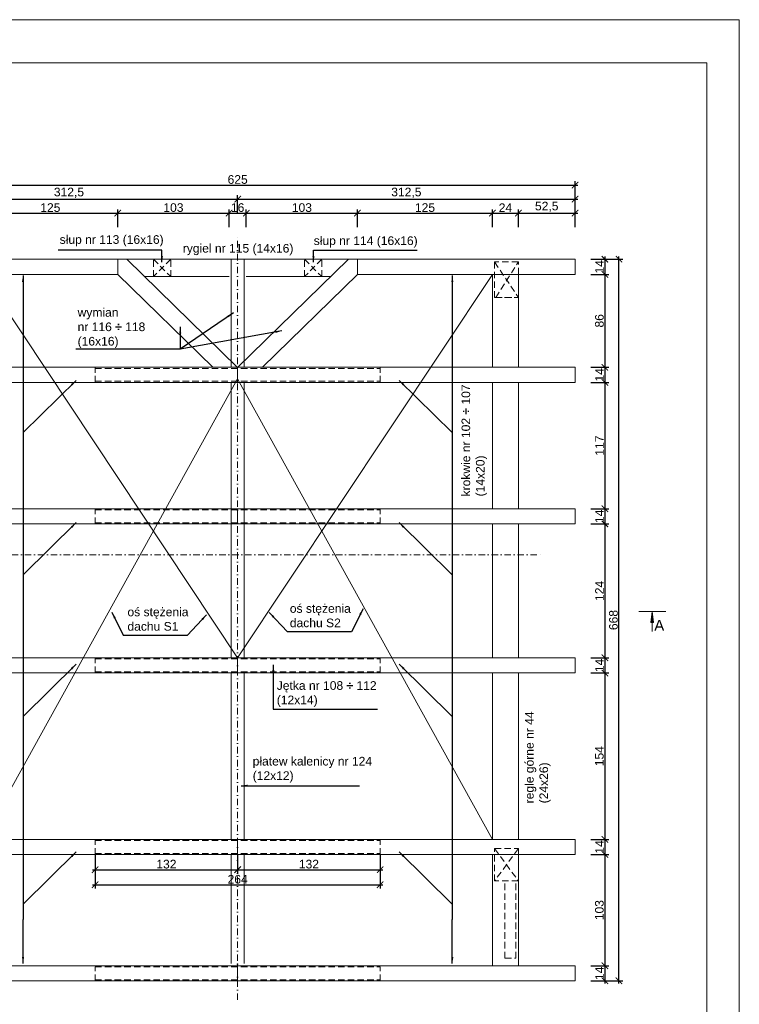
# Model space of a CAD drawing. Header units: millimetres. Extents: x -80660 to 263001, y 590205 to 619905.
# Tile 26 of 64: x 6191 to 12856, y 610790 to 619905. Entities that reach past the tile are written whole.
import ezdxf

# ---------------------------------------------------------------- set-up
doc = ezdxf.new("R2010")
doc.units = ezdxf.units.MM
doc.linetypes.add('DASHDOTX2', pattern=[2, 1, -0.5, 0, -0.5])
doc.linetypes.add('DASHEDX2', pattern=[1.5, 1, -0.5])
for name, color, linetype, lineweight in [('l.c.9', 3, 'Continuous', 9), ('l.k.k. 5', 4, 'DASHEDX2', 5), ('l.kr.kp.9', 5, 'DASHDOTX2', 9)]:
    doc.layers.add(name, color=color, linetype=linetype, lineweight=lineweight)
doc.styles.add('styl1', font='arial.ttf')
doc.dimstyles.new('stefan', dxfattribs={"dimtxt": 80, "dimasz": 60, "dimexe": 35, "dimexo": 0, "dimgap": 10, "dimtad": 1, "dimdec": 1, "dimlfac": 0.1, "dimtxsty": 'styl1', "dimblk": 'ARCHTICK', "dimcen": 2.5, "dimdle": 25, "dimadec": 0, "dimazin": 0, "dimtfac": 1, "dimtdec": 1, "dimtmove": 0, "dimatfit": 3, "dimfxl": 1, "dimarcsym": 0})

# ---------------------------------------------------------------- blocks, each defined once
blk = doc.blocks.new('_ArchTick')
at = {"color": 0, "const_width": 0.15}
blk.add_lwpolyline([(-0.5, -0.5), (0.5, 0.5)], dxfattribs=at)
blk = doc.blocks.new('*D465')
at = {"layer": 'Defpoints', "color": 0}
for p in [(7099.7, 618113.9), (5849.8, 617983.9), (7099.7, 617983.9)]:
    blk.add_point(p, dxfattribs=at)
at = {"layer": 'l.c.9', "color": 0, "lineweight": -2}
for p, q in [((5849.8, 617983.9), (5849.8, 618148.9)), ((7099.7, 617983.9), (7099.7, 618148.9)), ((5824.8, 618113.9), (7124.7, 618113.9))]:
    blk.add_line(p, q, dxfattribs=at)
at = {"layer": 'l.c.9', "color": 0, "lineweight": -2, "xscale": 60, "yscale": 60, "zscale": 60, "rotation": 180}
blk.add_blockref('_ArchTick', (5849.8, 618113.9), dxfattribs=at)
at = {"layer": 'l.c.9', "color": 0, "lineweight": -2, "xscale": 60, "yscale": 60, "zscale": 60}
blk.add_blockref('_ArchTick', (7099.7, 618113.9), dxfattribs=at)
at = {"layer": 'l.c.9', "color": 0, "insert": (6474.8, 618164.8), "char_height": 80, "attachment_point": 5, "style": 'styl1'}
blk.add_mtext('125', dxfattribs=at)
blk = doc.blocks.new('*D460')
at = {"layer": 'Defpoints', "color": 0}
for p in [(8209.8, 618243.9), (5084.8, 618113.9), (8209.8, 618113.9)]:
    blk.add_point(p, dxfattribs=at)
at = {"layer": 'l.c.9', "color": 0, "lineweight": -2}
for p, q in [((5059.8, 618243.9), (8234.8, 618243.9)), ((5084.8, 618113.9), (5084.8, 618278.9)), ((8209.8, 618113.9), (8209.8, 618278.9))]:
    blk.add_line(p, q, dxfattribs=at)
at = {"layer": 'l.c.9', "color": 0, "lineweight": -2, "xscale": 60, "yscale": 60, "zscale": 60, "rotation": 180}
blk.add_blockref('_ArchTick', (5084.8, 618243.9), dxfattribs=at)
at = {"layer": 'l.c.9', "color": 0, "lineweight": -2, "xscale": 60, "yscale": 60, "zscale": 60}
blk.add_blockref('_ArchTick', (8209.8, 618243.9), dxfattribs=at)
at = {"layer": 'l.c.9', "color": 0, "insert": (6647.3, 618302), "char_height": 80, "attachment_point": 5, "style": 'styl1'}
blk.add_mtext('312,5', dxfattribs=at)
blk = doc.blocks.new('*D456')
at = {"layer": 'Defpoints', "color": 0}
for p in [(11334.8, 618373.9), (5084.8, 618243.9), (11334.8, 618243.9)]:
    blk.add_point(p, dxfattribs=at)
at = {"layer": 'l.c.9', "color": 0, "lineweight": -2}
for p, q in [((5059.8, 618373.9), (11359.8, 618373.9)), ((5084.8, 618243.9), (5084.8, 618408.9)), ((11334.8, 618243.9), (11334.8, 618408.9))]:
    blk.add_line(p, q, dxfattribs=at)
at = {"layer": 'l.c.9', "color": 0, "lineweight": -2, "xscale": 60, "yscale": 60, "zscale": 60, "rotation": 180}
blk.add_blockref('_ArchTick', (5084.8, 618373.9), dxfattribs=at)
at = {"layer": 'l.c.9', "color": 0, "lineweight": -2, "xscale": 60, "yscale": 60, "zscale": 60}
blk.add_blockref('_ArchTick', (11334.8, 618373.9), dxfattribs=at)
at = {"layer": 'l.c.9', "color": 0, "insert": (8209.8, 618424.8), "char_height": 80, "attachment_point": 5, "style": 'styl1'}
blk.add_mtext('625', dxfattribs=at)
blk = doc.blocks.new('*D468')
at = {"layer": 'Defpoints', "color": 0}
for p in [(10569.8, 618113.9), (9319.8, 617983.9), (10569.8, 617983.9)]:
    blk.add_point(p, dxfattribs=at)
at = {"layer": 'l.c.9', "color": 0, "lineweight": -2}
for p, q in [((9319.8, 617983.9), (9319.8, 618148.9)), ((10569.8, 617983.9), (10569.8, 618148.9)), ((9294.8, 618113.9), (10594.8, 618113.9))]:
    blk.add_line(p, q, dxfattribs=at)
at = {"layer": 'l.c.9', "color": 0, "lineweight": -2, "xscale": 60, "yscale": 60, "zscale": 60, "rotation": 180}
blk.add_blockref('_ArchTick', (9319.8, 618113.9), dxfattribs=at)
at = {"layer": 'l.c.9', "color": 0, "lineweight": -2, "xscale": 60, "yscale": 60, "zscale": 60}
blk.add_blockref('_ArchTick', (10569.8, 618113.9), dxfattribs=at)
at = {"layer": 'l.c.9', "color": 0, "insert": (9944.8, 618164.8), "char_height": 80, "attachment_point": 5, "style": 'styl1'}
blk.add_mtext('125', dxfattribs=at)
blk = doc.blocks.new('*D457')
at = {"layer": 'Defpoints', "color": 0}
for p in [(11334.8, 618243.9), (8209.8, 618113.9), (11334.8, 618113.9)]:
    blk.add_point(p, dxfattribs=at)
at = {"layer": 'l.c.9', "color": 0, "lineweight": -2}
for p, q in [((8184.8, 618243.9), (11359.8, 618243.9)), ((8209.8, 618113.9), (8209.8, 618278.9)), ((11334.8, 618113.9), (11334.8, 618278.9))]:
    blk.add_line(p, q, dxfattribs=at)
at = {"layer": 'l.c.9', "color": 0, "lineweight": -2, "xscale": 60, "yscale": 60, "zscale": 60, "rotation": 180}
blk.add_blockref('_ArchTick', (8209.8, 618243.9), dxfattribs=at)
at = {"layer": 'l.c.9', "color": 0, "lineweight": -2, "xscale": 60, "yscale": 60, "zscale": 60}
blk.add_blockref('_ArchTick', (11334.8, 618243.9), dxfattribs=at)
at = {"layer": 'l.c.9', "color": 0, "insert": (9772.3, 618302), "char_height": 80, "attachment_point": 5, "style": 'styl1'}
blk.add_mtext('312,5', dxfattribs=at)
blk = doc.blocks.new('*D499')
at = {"layer": 'Defpoints', "color": 0}
for p in [(6889.8, 612036.3), (9529.8, 612036.3), (9529.8, 611896.5)]:
    blk.add_point(p, dxfattribs=at)
at = {"layer": 'l.c.9', "color": 0, "lineweight": -2}
for p, q in [((6889.8, 612036.3), (6889.8, 611861.5)), ((9529.8, 612036.3), (9529.8, 611861.5)), ((6864.8, 611896.5), (9554.8, 611896.5))]:
    blk.add_line(p, q, dxfattribs=at)
at = {"layer": 'l.c.9', "color": 0, "lineweight": -2, "xscale": 60, "yscale": 60, "zscale": 60, "rotation": 180}
blk.add_blockref('_ArchTick', (6889.8, 611896.5), dxfattribs=at)
at = {"layer": 'l.c.9', "color": 0, "lineweight": -2, "xscale": 60, "yscale": 60, "zscale": 60}
blk.add_blockref('_ArchTick', (9529.8, 611896.5), dxfattribs=at)
at = {"layer": 'l.c.9', "color": 0, "insert": (8209.8, 611947.3), "char_height": 80, "attachment_point": 5, "style": 'styl1'}
blk.add_mtext('264', dxfattribs=at)
blk = doc.blocks.new('*D498')
at = {"layer": 'Defpoints', "color": 0}
for p in [(8209.8, 612177), (9529.8, 612177), (9529.8, 612036.3)]:
    blk.add_point(p, dxfattribs=at)
at = {"layer": 'l.c.9', "color": 0, "lineweight": -2}
for p, q in [((8209.8, 612177), (8209.8, 612001.3)), ((9529.8, 612177), (9529.8, 612001.3)), ((8184.8, 612036.3), (9554.8, 612036.3))]:
    blk.add_line(p, q, dxfattribs=at)
at = {"layer": 'l.c.9', "color": 0, "lineweight": -2, "xscale": 60, "yscale": 60, "zscale": 60, "rotation": 180}
blk.add_blockref('_ArchTick', (8209.8, 612036.3), dxfattribs=at)
at = {"layer": 'l.c.9', "color": 0, "lineweight": -2, "xscale": 60, "yscale": 60, "zscale": 60}
blk.add_blockref('_ArchTick', (9529.8, 612036.3), dxfattribs=at)
at = {"layer": 'l.c.9', "color": 0, "insert": (8869.8, 612087.2), "char_height": 80, "attachment_point": 5, "style": 'styl1'}
blk.add_mtext('132', dxfattribs=at)
blk = doc.blocks.new('*D497')
at = {"layer": 'Defpoints', "color": 0}
for p in [(6889.8, 612177), (8209.8, 612177), (8209.8, 612036.3)]:
    blk.add_point(p, dxfattribs=at)
at = {"layer": 'l.c.9', "color": 0, "lineweight": -2}
for p, q in [((6889.8, 612177), (6889.8, 612001.3)), ((8209.8, 612177), (8209.8, 612001.3)), ((6864.8, 612036.3), (8234.8, 612036.3))]:
    blk.add_line(p, q, dxfattribs=at)
at = {"layer": 'l.c.9', "color": 0, "lineweight": -2, "xscale": 60, "yscale": 60, "zscale": 60, "rotation": 180}
blk.add_blockref('_ArchTick', (6889.8, 612036.3), dxfattribs=at)
at = {"layer": 'l.c.9', "color": 0, "lineweight": -2, "xscale": 60, "yscale": 60, "zscale": 60}
blk.add_blockref('_ArchTick', (8209.8, 612036.3), dxfattribs=at)
at = {"layer": 'l.c.9', "color": 0, "insert": (7549.8, 612087.2), "char_height": 80, "attachment_point": 5, "style": 'styl1'}
blk.add_mtext('132', dxfattribs=at)
blk = doc.blocks.new('*D467')
at = {"layer": 'Defpoints', "color": 0}
for p in [(9319.8, 618113.9), (8289.8, 617983.9), (9319.8, 617983.9)]:
    blk.add_point(p, dxfattribs=at)
at = {"layer": 'l.c.9', "color": 0, "lineweight": -2}
for p, q in [((8289.8, 617983.9), (8289.8, 618148.9)), ((9319.8, 617983.9), (9319.8, 618148.9)), ((8264.8, 618113.9), (9344.8, 618113.9))]:
    blk.add_line(p, q, dxfattribs=at)
at = {"layer": 'l.c.9', "color": 0, "lineweight": -2, "xscale": 60, "yscale": 60, "zscale": 60, "rotation": 180}
blk.add_blockref('_ArchTick', (8289.8, 618113.9), dxfattribs=at)
at = {"layer": 'l.c.9', "color": 0, "lineweight": -2, "xscale": 60, "yscale": 60, "zscale": 60}
blk.add_blockref('_ArchTick', (9319.8, 618113.9), dxfattribs=at)
at = {"layer": 'l.c.9', "color": 0, "insert": (8804.8, 618164.8), "char_height": 80, "attachment_point": 5, "style": 'styl1'}
blk.add_mtext('103', dxfattribs=at)
blk = doc.blocks.new('*D466')
at = {"layer": 'Defpoints', "color": 0}
for p in [(8289.8, 618113.9), (8129.8, 617983.9), (8289.8, 617983.9)]:
    blk.add_point(p, dxfattribs=at)
at = {"layer": 'l.c.9', "color": 0, "lineweight": -2}
for p, q in [((8129.8, 617983.9), (8129.8, 618148.9)), ((8289.8, 617983.9), (8289.8, 618148.9)), ((8104.8, 618113.9), (8314.8, 618113.9))]:
    blk.add_line(p, q, dxfattribs=at)
at = {"layer": 'l.c.9', "color": 0, "lineweight": -2, "xscale": 60, "yscale": 60, "zscale": 60, "rotation": 180}
blk.add_blockref('_ArchTick', (8129.8, 618113.9), dxfattribs=at)
at = {"layer": 'l.c.9', "color": 0, "lineweight": -2, "xscale": 60, "yscale": 60, "zscale": 60}
blk.add_blockref('_ArchTick', (8289.8, 618113.9), dxfattribs=at)
at = {"layer": 'l.c.9', "color": 0, "insert": (8209.8, 618164.8), "char_height": 80, "attachment_point": 5, "style": 'styl1'}
blk.add_mtext('16', dxfattribs=at)
blk = doc.blocks.new('*D458')
at = {"layer": 'Defpoints', "color": 0}
for p in [(8129.8, 618113.9), (7099.7, 617983.9), (8129.8, 617983.9)]:
    blk.add_point(p, dxfattribs=at)
at = {"layer": 'l.c.9', "color": 0, "lineweight": -2}
for p, q in [((7099.7, 617983.9), (7099.7, 618148.9)), ((8129.8, 617983.9), (8129.8, 618148.9)), ((7074.7, 618113.9), (8154.8, 618113.9))]:
    blk.add_line(p, q, dxfattribs=at)
at = {"layer": 'l.c.9', "color": 0, "lineweight": -2, "xscale": 60, "yscale": 60, "zscale": 60, "rotation": 180}
blk.add_blockref('_ArchTick', (7099.7, 618113.9), dxfattribs=at)
at = {"layer": 'l.c.9', "color": 0, "lineweight": -2, "xscale": 60, "yscale": 60, "zscale": 60}
blk.add_blockref('_ArchTick', (8129.8, 618113.9), dxfattribs=at)
at = {"layer": 'l.c.9', "color": 0, "insert": (7614.8, 618164.8), "char_height": 80, "attachment_point": 5, "style": 'styl1'}
blk.add_mtext('103', dxfattribs=at)
blk = doc.blocks.new('*D496')
at = {"layer": 'Defpoints', "color": 0}
for p in [(11481.2, 617687), (11481.2, 617547), (11611.2, 617547)]:
    blk.add_point(p, dxfattribs=at)
at = {"layer": 'l.c.9', "color": 0, "lineweight": -2}
for p, q in [((11611.2, 617712), (11611.2, 617522)), ((11481.2, 617687), (11646.2, 617687)), ((11481.2, 617547), (11646.2, 617547))]:
    blk.add_line(p, q, dxfattribs=at)
at = {"layer": 'l.c.9', "color": 0, "lineweight": -2, "xscale": 60, "yscale": 60, "zscale": 60}
for p, rotation in [((11611.2, 617687), 90), ((11611.2, 617547), 270)]:
    blk.add_blockref('_ArchTick', p, dxfattribs=dict(at, rotation=rotation))
at = {"layer": 'l.c.9', "color": 0, "insert": (11561.1, 617617), "char_height": 80, "attachment_point": 5, "rotation": 90, "style": 'styl1'}
blk.add_mtext('14', dxfattribs=at)
blk = doc.blocks.new('*D495')
at = {"layer": 'Defpoints', "color": 0}
for p in [(11481.2, 617547), (11481.2, 616687), (11611.2, 616687)]:
    blk.add_point(p, dxfattribs=at)
at = {"layer": 'l.c.9', "color": 0, "lineweight": -2}
for p, q in [((11481.2, 617547), (11646.2, 617547)), ((11611.2, 617572), (11611.2, 616662)), ((11481.2, 616687), (11646.2, 616687))]:
    blk.add_line(p, q, dxfattribs=at)
at = {"layer": 'l.c.9', "color": 0, "lineweight": -2, "xscale": 60, "yscale": 60, "zscale": 60}
for p, rotation in [((11611.2, 617547), 90), ((11611.2, 616687), 270)]:
    blk.add_blockref('_ArchTick', p, dxfattribs=dict(at, rotation=rotation))
at = {"layer": 'l.c.9', "color": 0, "insert": (11560.4, 617117), "char_height": 80, "attachment_point": 5, "rotation": 90, "style": 'styl1'}
blk.add_mtext('86', dxfattribs=at)
blk = doc.blocks.new('*D494')
at = {"layer": 'Defpoints', "color": 0}
for p in [(11481.2, 616687), (11481.2, 616547), (11611.2, 616547)]:
    blk.add_point(p, dxfattribs=at)
at = {"layer": 'l.c.9', "color": 0, "lineweight": -2}
for p, q in [((11481.2, 616687), (11646.2, 616687)), ((11611.2, 616712), (11611.2, 616522)), ((11481.2, 616547), (11646.2, 616547))]:
    blk.add_line(p, q, dxfattribs=at)
at = {"layer": 'l.c.9', "color": 0, "lineweight": -2, "xscale": 60, "yscale": 60, "zscale": 60}
for p, rotation in [((11611.2, 616687), 90), ((11611.2, 616547), 270)]:
    blk.add_blockref('_ArchTick', p, dxfattribs=dict(at, rotation=rotation))
at = {"layer": 'l.c.9', "color": 0, "insert": (11561.1, 616617), "char_height": 80, "attachment_point": 5, "rotation": 90, "style": 'styl1'}
blk.add_mtext('14', dxfattribs=at)
blk = doc.blocks.new('*D493')
at = {"layer": 'Defpoints', "color": 0}
for p in [(11481.2, 616547), (11481.2, 615377), (11611.2, 615377)]:
    blk.add_point(p, dxfattribs=at)
at = {"layer": 'l.c.9', "color": 0, "lineweight": -2}
for p, q in [((11481.2, 616547), (11646.2, 616547)), ((11611.2, 616572), (11611.2, 615352)), ((11481.2, 615377), (11646.2, 615377))]:
    blk.add_line(p, q, dxfattribs=at)
at = {"layer": 'l.c.9', "color": 0, "lineweight": -2, "xscale": 60, "yscale": 60, "zscale": 60}
for p, rotation in [((11611.2, 616547), 90), ((11611.2, 615377), 270)]:
    blk.add_blockref('_ArchTick', p, dxfattribs=dict(at, rotation=rotation))
at = {"layer": 'l.c.9', "color": 0, "insert": (11561.1, 615962), "char_height": 80, "attachment_point": 5, "rotation": 90, "style": 'styl1'}
blk.add_mtext('117', dxfattribs=at)
blk = doc.blocks.new('*D492')
at = {"layer": 'Defpoints', "color": 0}
for p in [(11481.2, 615377), (11481.2, 615237), (11611.2, 615237)]:
    blk.add_point(p, dxfattribs=at)
at = {"layer": 'l.c.9', "color": 0, "lineweight": -2}
for p, q in [((11481.2, 615377), (11646.2, 615377)), ((11611.2, 615402), (11611.2, 615212)), ((11481.2, 615237), (11646.2, 615237))]:
    blk.add_line(p, q, dxfattribs=at)
at = {"layer": 'l.c.9', "color": 0, "lineweight": -2, "xscale": 60, "yscale": 60, "zscale": 60}
for p, rotation in [((11611.2, 615377), 90), ((11611.2, 615237), 270)]:
    blk.add_blockref('_ArchTick', p, dxfattribs=dict(at, rotation=rotation))
at = {"layer": 'l.c.9', "color": 0, "insert": (11561.1, 615307), "char_height": 80, "attachment_point": 5, "rotation": 90, "style": 'styl1'}
blk.add_mtext('14', dxfattribs=at)
blk = doc.blocks.new('*D491')
at = {"layer": 'Defpoints', "color": 0}
for p in [(11481.2, 615237), (11481.2, 613997), (11611.2, 613997)]:
    blk.add_point(p, dxfattribs=at)
at = {"layer": 'l.c.9', "color": 0, "lineweight": -2}
for p, q in [((11481.2, 615237), (11646.2, 615237)), ((11611.2, 615262), (11611.2, 613972)), ((11481.2, 613997), (11646.2, 613997))]:
    blk.add_line(p, q, dxfattribs=at)
at = {"layer": 'l.c.9', "color": 0, "lineweight": -2, "xscale": 60, "yscale": 60, "zscale": 60}
for p, rotation in [((11611.2, 615237), 90), ((11611.2, 613997), 270)]:
    blk.add_blockref('_ArchTick', p, dxfattribs=dict(at, rotation=rotation))
at = {"layer": 'l.c.9', "color": 0, "insert": (11561.1, 614617), "char_height": 80, "attachment_point": 5, "rotation": 90, "style": 'styl1'}
blk.add_mtext('124', dxfattribs=at)
blk = doc.blocks.new('*D490')
at = {"layer": 'Defpoints', "color": 0}
for p in [(11481.2, 613997), (11481.2, 613857), (11611.2, 613857)]:
    blk.add_point(p, dxfattribs=at)
at = {"layer": 'l.c.9', "color": 0, "lineweight": -2}
for p, q in [((11481.2, 613997), (11646.2, 613997)), ((11611.2, 614022), (11611.2, 613832)), ((11481.2, 613857), (11646.2, 613857))]:
    blk.add_line(p, q, dxfattribs=at)
at = {"layer": 'l.c.9', "color": 0, "lineweight": -2, "xscale": 60, "yscale": 60, "zscale": 60}
for p, rotation in [((11611.2, 613997), 90), ((11611.2, 613857), 270)]:
    blk.add_blockref('_ArchTick', p, dxfattribs=dict(at, rotation=rotation))
at = {"layer": 'l.c.9', "color": 0, "insert": (11561.1, 613927), "char_height": 80, "attachment_point": 5, "rotation": 90, "style": 'styl1'}
blk.add_mtext('14', dxfattribs=at)
blk = doc.blocks.new('*D489')
at = {"layer": 'Defpoints', "color": 0}
for p in [(11481.2, 613857), (11481.2, 612317), (11611.2, 612317)]:
    blk.add_point(p, dxfattribs=at)
at = {"layer": 'l.c.9', "color": 0, "lineweight": -2}
for p, q in [((11611.2, 613882), (11611.2, 612292)), ((11481.2, 613857), (11646.2, 613857)), ((11481.2, 612317), (11646.2, 612317))]:
    blk.add_line(p, q, dxfattribs=at)
at = {"layer": 'l.c.9', "color": 0, "lineweight": -2, "xscale": 60, "yscale": 60, "zscale": 60}
for p, rotation in [((11611.2, 613857), 90), ((11611.2, 612317), 270)]:
    blk.add_blockref('_ArchTick', p, dxfattribs=dict(at, rotation=rotation))
at = {"layer": 'l.c.9', "color": 0, "insert": (11560.4, 613087), "char_height": 80, "attachment_point": 5, "rotation": 90, "style": 'styl1'}
blk.add_mtext('154', dxfattribs=at)
blk = doc.blocks.new('*D488')
at = {"layer": 'Defpoints', "color": 0}
for p in [(11481.2, 612317), (11481.2, 612177), (11611.2, 612177)]:
    blk.add_point(p, dxfattribs=at)
at = {"layer": 'l.c.9', "color": 0, "lineweight": -2}
for p, q in [((11481.2, 612317), (11646.2, 612317)), ((11611.2, 612342), (11611.2, 612152)), ((11481.2, 612177), (11646.2, 612177))]:
    blk.add_line(p, q, dxfattribs=at)
at = {"layer": 'l.c.9', "color": 0, "lineweight": -2, "xscale": 60, "yscale": 60, "zscale": 60}
for p, rotation in [((11611.2, 612317), 90), ((11611.2, 612177), 270)]:
    blk.add_blockref('_ArchTick', p, dxfattribs=dict(at, rotation=rotation))
at = {"layer": 'l.c.9', "color": 0, "insert": (11561.1, 612247), "char_height": 80, "attachment_point": 5, "rotation": 90, "style": 'styl1'}
blk.add_mtext('14', dxfattribs=at)
blk = doc.blocks.new('*D487')
at = {"layer": 'Defpoints', "color": 0}
for p in [(11481.2, 612177), (11481.2, 611147), (11611.2, 611147)]:
    blk.add_point(p, dxfattribs=at)
at = {"layer": 'l.c.9', "color": 0, "lineweight": -2}
for p, q in [((11481.2, 612177), (11646.2, 612177)), ((11611.2, 612202), (11611.2, 611122)), ((11481.2, 611147), (11646.2, 611147))]:
    blk.add_line(p, q, dxfattribs=at)
at = {"layer": 'l.c.9', "color": 0, "lineweight": -2, "xscale": 60, "yscale": 60, "zscale": 60}
for p, rotation in [((11611.2, 612177), 90), ((11611.2, 611147), 270)]:
    blk.add_blockref('_ArchTick', p, dxfattribs=dict(at, rotation=rotation))
at = {"layer": 'l.c.9', "color": 0, "insert": (11560.4, 611662), "char_height": 80, "attachment_point": 5, "rotation": 90, "style": 'styl1'}
blk.add_mtext('103', dxfattribs=at)
blk = doc.blocks.new('*D486')
at = {"layer": 'Defpoints', "color": 0}
for p in [(11481.2, 611147), (11481.2, 611007), (11611.2, 611007)]:
    blk.add_point(p, dxfattribs=at)
at = {"layer": 'l.c.9', "color": 0, "lineweight": -2}
for p, q in [((11481.2, 611147), (11646.2, 611147)), ((11611.2, 611172), (11611.2, 610982)), ((11481.2, 611007), (11646.2, 611007))]:
    blk.add_line(p, q, dxfattribs=at)
at = {"layer": 'l.c.9', "color": 0, "lineweight": -2, "xscale": 60, "yscale": 60, "zscale": 60}
for p, rotation in [((11611.2, 611147), 90), ((11611.2, 611007), 270)]:
    blk.add_blockref('_ArchTick', p, dxfattribs=dict(at, rotation=rotation))
at = {"layer": 'l.c.9', "color": 0, "insert": (11561.1, 611077), "char_height": 80, "attachment_point": 5, "rotation": 90, "style": 'styl1'}
blk.add_mtext('14', dxfattribs=at)
blk = doc.blocks.new('*D485')
at = {"layer": 'Defpoints', "color": 0}
for p in [(11611.2, 617687), (11741.2, 617687), (11611.2, 611007)]:
    blk.add_point(p, dxfattribs=at)
at = {"layer": 'l.c.9', "color": 0, "lineweight": -2}
for p, q in [((11741.2, 610982), (11741.2, 617712)), ((11611.2, 617687), (11776.2, 617687)), ((11611.2, 611007), (11776.2, 611007))]:
    blk.add_line(p, q, dxfattribs=at)
at = {"layer": 'l.c.9', "color": 0, "lineweight": -2, "xscale": 60, "yscale": 60, "zscale": 60}
for p, rotation in [((11741.2, 617687), 90), ((11741.2, 611007), 270)]:
    blk.add_blockref('_ArchTick', p, dxfattribs=dict(at, rotation=rotation))
at = {"layer": 'l.c.9', "color": 0, "insert": (11690.4, 614347), "char_height": 80, "attachment_point": 5, "rotation": 90, "style": 'styl1'}
blk.add_mtext('668', dxfattribs=at)
blk = doc.blocks.new('*D470')
at = {"layer": 'Defpoints', "color": 0}
for p in [(11334.8, 618113.9), (10809.8, 617983.9), (11334.8, 617983.9)]:
    blk.add_point(p, dxfattribs=at)
at = {"layer": 'l.c.9', "color": 0, "lineweight": -2}
for p, q in [((10809.8, 617983.9), (10809.8, 618148.9)), ((11334.8, 617983.9), (11334.8, 618148.9)), ((10784.8, 618113.9), (11359.8, 618113.9))]:
    blk.add_line(p, q, dxfattribs=at)
at = {"layer": 'l.c.9', "color": 0, "lineweight": -2, "xscale": 60, "yscale": 60, "zscale": 60, "rotation": 180}
blk.add_blockref('_ArchTick', (10809.8, 618113.9), dxfattribs=at)
at = {"layer": 'l.c.9', "color": 0, "lineweight": -2, "xscale": 60, "yscale": 60, "zscale": 60}
blk.add_blockref('_ArchTick', (11334.8, 618113.9), dxfattribs=at)
at = {"layer": 'l.c.9', "color": 0, "insert": (11072.3, 618172), "char_height": 80, "attachment_point": 5, "style": 'styl1'}
blk.add_mtext('52,5', dxfattribs=at)
blk = doc.blocks.new('*D464')
at = {"layer": 'Defpoints', "color": 0}
for p in [(10809.8, 618113.9), (10569.8, 617983.9), (10809.8, 617983.9)]:
    blk.add_point(p, dxfattribs=at)
at = {"layer": 'l.c.9', "color": 0, "lineweight": -2}
for p, q in [((10569.8, 617983.9), (10569.8, 618148.9)), ((10809.8, 617983.9), (10809.8, 618148.9)), ((10544.8, 618113.9), (10834.8, 618113.9))]:
    blk.add_line(p, q, dxfattribs=at)
at = {"layer": 'l.c.9', "color": 0, "lineweight": -2, "xscale": 60, "yscale": 60, "zscale": 60, "rotation": 180}
blk.add_blockref('_ArchTick', (10569.8, 618113.9), dxfattribs=at)
at = {"layer": 'l.c.9', "color": 0, "lineweight": -2, "xscale": 60, "yscale": 60, "zscale": 60}
blk.add_blockref('_ArchTick', (10809.8, 618113.9), dxfattribs=at)
at = {"layer": 'l.c.9', "color": 0, "insert": (10689.8, 618164.1), "char_height": 80, "attachment_point": 5, "style": 'styl1'}
blk.add_mtext('24', dxfattribs=at)

msp = doc.modelspace()

# ---------------------------------------------------------------- hatches: boundary and pattern name
at = {"layer": 'l.c.9'}
msp.add_hatch(color=0, dxfattribs=at).paths.add_polyline_path([(12050.02, 614425.32), (12037.52, 614325.32), (12062.52, 614325.32)])

# ---------------------------------------------------------------- linework, layer by layer
at = {"layer": 'l.c.9', "color": 0}
for p, q in [((2356.14, 619904.52), (12856.14, 619904.52)), ((2356.14, 619904.52), (12856.14, 619904.52)), ((12856.14, 619904.52), (12856.14, 605054.52)), ((3856.14, 619504.52), (12556.14, 619504.52)), ((12556.14, 619504.52), (12556.14, 605354.52)), ((5084.81, 617686.95), (11334.81, 617686.95)), ((7099.75, 617546.95), (7099.75, 617686.95)), ((7184.31, 617688.03), (8209.22, 616686.38)), ((8149.81, 616686.95), (8149.81, 617686.95)), ((9235.17, 617686.95), (8209.22, 616686.38)), ((8269.81, 616686.95), (8269.81, 617686.95)), ((9320.78, 617546.95), (9320.78, 617686.95)), ((11334.81, 617546.95), (11334.81, 617686.95)), ((5084.81, 617546.95), (7099.75, 617546.95)), ((8209.81, 613996.95), (5849.81, 617546.95)), ((7099.75, 617546.95), (7979.47, 616687.19)), ((7349.13, 617526.95), (8129.81, 617526.95)), ((8209.81, 613996.95), (10569.81, 617546.95)), ((8289.81, 617526.95), (9071.11, 617526.95)), ((9320.78, 617546.95), (8438.97, 616686.95)), ((9320.78, 617546.95), (11334.81, 617546.95)), ((10569.81, 616686.95), (10569.81, 617546.95)), ((10809.81, 617331.95), (10809.81, 617546.95)), ((10809.81, 616686.95), (10809.81, 617331.95)), ((5084.81, 616686.95), (11334.81, 616686.95)), ((8209.81, 616546.95), (8209.81, 616686.95)), ((11334.81, 616686.95), (11334.81, 616546.95)), ((5084.81, 616546.95), (11334.81, 616546.95)), ((8209.81, 616581.36), (5849.81, 612316.95)), ((8149.81, 613996.95), (8149.81, 616546.95)), ((8209.81, 616581.36), (10569.81, 612316.95)), ((8269.81, 613996.95), (8269.81, 616546.95)), ((10569.81, 615376.95), (10569.81, 616546.95)), ((10809.81, 615376.95), (10809.81, 616546.95)), ((10809.81, 615376.95), (10809.81, 616281.95)), ((5084.81, 615376.95), (11334.81, 615376.95)), ((8209.81, 615236.95), (8209.81, 615376.95)), ((11334.81, 615376.95), (11334.81, 615236.95)), ((5084.81, 615236.95), (11334.81, 615236.95)), ((10569.81, 613996.95), (10569.81, 615236.95)), ((10809.81, 613996.95), (10809.81, 615236.95)), ((10809.81, 613996.95), (10809.81, 615236.95)), ((11925.02, 614425.32), (12175.02, 614425.32)), ((12050.02, 614425.32), (12037.52, 614325.32)), ((12050.02, 614425.32), (12062.52, 614325.32)), ((12037.52, 614325.32), (12062.52, 614325.32)), ((12050.02, 614240.14), (12050.02, 614325.32)), ((5084.81, 613996.95), (11334.81, 613996.95)), ((8209.81, 613856.95), (8209.81, 613996.95)), ((11334.81, 613996.95), (11334.81, 613856.95)), ((5084.81, 613856.95), (11334.81, 613856.95)), ((8149.81, 612316.95), (8149.81, 613856.95)), ((8269.81, 612316.95), (8269.81, 613856.95)), ((10569.81, 612316.95), (10569.81, 613856.95)), ((10809.81, 612316.95), (10809.81, 613856.95)), ((10809.81, 612981.95), (10809.81, 613856.95)), ((5084.81, 612316.95), (11334.81, 612316.95)), ((8209.81, 612176.95), (8209.81, 612316.95)), ((11334.81, 612316.95), (11334.81, 612176.95)), ((5084.81, 612176.95), (11334.81, 612176.95)), ((8149.81, 611166.95), (8149.81, 612176.95)), ((8269.81, 611166.95), (8269.81, 612176.95)), ((10569.81, 611146.95), (10569.81, 612176.95)), ((10809.81, 612176.95), (10809.81, 611931.95)), ((10809.81, 611931.95), (10809.81, 611146.95)), ((5084.81, 611146.95), (11334.81, 611146.95)), ((8209.81, 611166.95), (8209.81, 611006.95)), ((11334.81, 611146.95), (11334.81, 611006.95)), ((5084.81, 611006.95), (11334.81, 611006.95))]:
    msp.add_line(p, q, dxfattribs=at)
at = {"layer": 'l.k.k. 5', "color": 0, "ltscale": 60}
for p, q in [((7429.81, 617526.95), (7429.81, 617686.95)), ((7429.81, 617686.95), (7589.81, 617526.95)), ((7589.81, 617686.95), (7429.81, 617526.95)), ((7589.81, 617526.95), (7589.81, 617686.95)), ((8988.63, 617686.95), (8828.63, 617526.95)), ((8828.63, 617686.95), (8988.63, 617526.95)), ((8828.63, 617526.95), (8828.63, 617686.95)), ((8988.63, 617526.95), (8988.63, 617686.95)), ((10809.81, 617661.95), (10589.81, 617661.95)), ((10589.81, 617661.95), (10809.81, 617331.95)), ((10589.81, 617331.95), (10589.81, 617661.95)), ((10599.81, 617331.95), (10809.81, 617661.95)), ((10809.81, 617546.95), (10809.81, 617661.95)), ((10589.81, 617331.95), (10809.81, 617331.95)), ((10599.81, 617331.95), (10809.81, 617331.95)), ((6889.81, 616546.95), (6889.81, 616686.95)), ((9529.81, 616546.95), (9529.81, 616686.95)), ((6889.81, 616676.95), (9529.81, 616676.95)), ((6889.81, 616556.95), (9529.81, 616556.95)), ((6889.81, 615236.95), (6889.81, 615376.95)), ((6889.81, 615366.95), (9529.81, 615366.95)), ((9529.81, 615236.95), (9529.81, 615376.95)), ((6889.81, 615246.95), (9529.81, 615246.95)), ((6889.81, 613856.95), (6889.81, 613996.95)), ((6889.81, 613986.95), (9529.81, 613986.95)), ((9529.81, 613856.95), (9529.81, 613996.95)), ((6889.81, 613866.95), (9529.81, 613866.95)), ((6889.81, 612176.95), (6889.81, 612316.95)), ((9529.81, 612176.95), (9529.81, 612316.95)), ((6889.81, 612306.95), (9529.81, 612306.95)), ((10809.81, 612231.95), (10589.81, 611931.95)), ((10589.81, 612231.95), (10809.81, 611931.95)), ((10589.81, 612231.95), (10809.81, 612231.95)), ((10589.81, 611931.95), (10589.81, 612231.95)), ((10809.81, 612231.95), (10809.81, 612176.95)), ((6889.81, 612186.95), (9529.81, 612186.95)), ((10809.81, 611931.95), (10589.81, 611931.95)), ((10684.81, 611216.95), (10684.81, 611931.95)), ((10784.81, 611216.95), (10784.81, 611931.95)), ((6889.81, 611136.95), (9529.81, 611136.95)), ((6889.81, 611006.95), (6889.81, 611136.95)), ((9529.81, 611006.95), (9529.81, 611136.95)), ((10684.81, 611216.95), (10784.81, 611216.95)), ((6889.81, 611016.95), (9529.81, 611016.95))]:
    msp.add_line(p, q, dxfattribs=at)
at = {"layer": 'l.kr.kp.9', "color": 0, "ltscale": 60}
for p, q in [((8209.81, 610831.04), (8209.81, 617910.44)), ((5396.96, 614951.95), (11030.77, 614951.95))]:
    msp.add_line(p, q, dxfattribs=at)

# ---------------------------------------------------------------- texts
at = {"layer": 'l.c.9', "color": 0, "width": 2924.252, "attachment_point": 1}
for s, insert, char_height in [('{\\fArial|b0|i0|c238|p34;słup nr 113 (16x16)}', (6561.13, 617909.46), 80), ('{\\fArial|b0|i0|c238|p34;słup nr 114 (16x16)}', (8914.16, 617898.82), 80), ('{\\fArial|b0|i0|c238|p34;rygiel nr 115 (14x16)}', (7701.46, 617828.7), 80), ('{\\fArial|b0|i0|c238|p34;wymian \\Pnr 116 \\fArial Rounded MT Bold|b0|i0|c0|p32;÷\\fArial|b0|i0|c238|p34; 118\\fMS Shell Dlg|b0|i0|c238|p32; \\P\\fArial|b0|i0|c238|p34;(16x16)}', (6727.58, 617234.84), 80), ('{\\fArial|b0|i0|c238|p34;oś stężenia \\Pdachu S2}', (8692.93, 614494.15), 80), ('{\\fArial|b0|i0|c238|p34;oś stężenia \\Pdachu S1}', (7189.01, 614462.14), 80), ('{\\fArial|b0|i0|c238|p34;A}', (12068.14, 614347.7), 100), ('{\\fArial|b0|i0|c238|p34;Jętka nr 108 \\fArial Rounded MT Bold|b0|i0|c0|p32;÷\\fArial|b0|i0|c238|p34; 112\\P(12x14)}', (8572, 613781.08), 80), ('{\\fArial|b0|i0|c238|p34;płatew kalenicy nr 124\\P(12x12)}', (8348.94, 613080.4), 80)]:
    msp.add_mtext(s, dxfattribs=dict(at, insert=insert, char_height=char_height))
at = {"layer": 'l.c.9', "color": 0, "char_height": 80, "width": 2924.252, "attachment_point": 1, "rotation": 90}
for s, insert in [('{\\fArial|b0|i0|c238|p34;krokwie nr 102 \\fArial Rounded MT Bold|b0|i0|c0|p32;÷\\fArial|b0|i0|c238|p34; 107 \\P(14x20)}', (10283.24, 615491.46)), ('{\\fArial|b0|i0|c238|p34;regle górne nr 44 \\P(24x26)}', (10871.43, 612650.25))]:
    msp.add_mtext(s, dxfattribs=dict(at, insert=insert))

# ---------------------------------------------------------------- dimensions: what is measured, and where the dimension line sits
at = {"layer": 'l.c.9', "color": 0}
for base, p1, p2, picture, middle in [((11334.81, 618373.92), (5084.81, 618243.92), (11334.81, 618243.92), '*D456', (8209.81, 618424.76)), ((8209.81, 618243.92), (5084.81, 618113.92), (8209.81, 618113.92), '*D460', (6647.31, 618301.99)), ((7099.75, 618113.92), (5849.81, 617983.92), (7099.75, 617983.92), '*D465', (6474.78, 618164.76)), ((8209.81, 612036.31), (6889.81, 612176.95), (8209.81, 612176.95), '*D497', (7549.81, 612087.18)), ((9529.81, 611896.48), (6889.81, 612036.31), (9529.81, 612036.31), '*D499', (8209.81, 611947.33))]:
    dim = msp.add_linear_dim(base=base, p1=p1, p2=p2, dimstyle='stefan', dxfattribs=at)
    dim.commit()
    dim.dimension.update_dxf_attribs({"geometry": picture, "text_midpoint": middle})
for base, p1, p2, picture, middle in [((11334.81, 618243.92), (8209.81, 618113.92), (11334.81, 618113.92), '*D457', (9772.31, 618301.99)), ((8129.81, 618113.92), (7099.75, 617983.92), (8129.81, 617983.92), '*D458', (7614.78, 618164.79)), ((8289.81, 618113.92), (8129.81, 617983.92), (8289.81, 617983.92), '*D466', (8209.81, 618164.76)), ((9319.81, 618113.92), (8289.81, 617983.92), (9319.81, 617983.92), '*D467', (8804.81, 618164.79)), ((10569.81, 618113.92), (9319.81, 617983.92), (10569.81, 617983.92), '*D468', (9944.81, 618164.76)), ((10809.81, 618113.92), (10569.81, 617983.92), (10809.81, 617983.92), '*D464', (10689.81, 618164.08)), ((11334.81, 618113.92), (10809.81, 617983.92), (11334.81, 617983.92), '*D470', (11072.31, 618171.99)), ((9529.81, 612036.31), (8209.81, 612176.95), (9529.81, 612176.95), '*D498', (8869.81, 612087.18))]:
    dim = msp.add_linear_dim(base=base, p1=p1, p2=p2, dimstyle='stefan', override={"dimtmove": 1}, dxfattribs=at)
    dim.commit()
    dim.dimension.update_dxf_attribs({"geometry": picture, "text_midpoint": middle})
for base, p1, p2, picture, middle in [((11611.23, 617546.95), (11481.23, 617686.95), (11481.23, 617546.95), '*D496', (11561.07, 617616.95)), ((11741.23, 617686.95), (11611.23, 611006.95), (11611.23, 617686.95), '*D485', (11690.38, 614346.95))]:
    dim = msp.add_linear_dim(base=base, p1=p1, p2=p2, angle=90, dimstyle='stefan', dxfattribs=at)
    dim.commit()
    dim.dimension.update_dxf_attribs({"geometry": picture, "text_midpoint": middle})
for base, p1, p2, picture, middle in [((11611.23, 616686.95), (11481.23, 617546.95), (11481.23, 616686.95), '*D495', (11560.38, 617116.95)), ((11611.23, 616546.95), (11481.23, 616686.95), (11481.23, 616546.95), '*D494', (11561.07, 616616.95)), ((11611.23, 615376.95), (11481.23, 616546.95), (11481.23, 615376.95), '*D493', (11561.07, 615961.95)), ((11611.23, 615236.95), (11481.23, 615376.95), (11481.23, 615236.95), '*D492', (11561.07, 615306.95)), ((11611.23, 613996.95), (11481.23, 615236.95), (11481.23, 613996.95), '*D491', (11561.07, 614616.95)), ((11611.23, 613856.95), (11481.23, 613996.95), (11481.23, 613856.95), '*D490', (11561.07, 613926.95)), ((11611.23, 612316.95), (11481.23, 613856.95), (11481.23, 612316.95), '*D489', (11560.38, 613086.95)), ((11611.23, 612176.95), (11481.23, 612316.95), (11481.23, 612176.95), '*D488', (11561.07, 612246.95)), ((11611.23, 611146.95), (11481.23, 612176.95), (11481.23, 611146.95), '*D487', (11560.36, 611661.95)), ((11611.23, 611006.95), (11481.23, 611146.95), (11481.23, 611006.95), '*D486', (11561.07, 611076.95))]:
    dim = msp.add_linear_dim(base=base, p1=p1, p2=p2, angle=90, dimstyle='stefan', override={"dimtmove": 1}, dxfattribs=at)
    dim.commit()
    dim.dimension.update_dxf_attribs({"geometry": picture, "text_midpoint": middle})

# ---------------------------------------------------------------- leaders
for points in [[(7507.96, 617658.49), (7507.96, 617771.69), (6548.29, 617771.69)], [(8911.66, 617658.49), (8911.66, 617771.69), (9871.34, 617771.69)], [(6221.68, 617535.2), (6221.68, 611574.85)], [(10197.95, 617535.2), (10197.95, 611574.85)], [(8169.91, 617191.16), (7677.98, 616855.11)], [(7677.98, 617060.27), (7677.98, 616855.11), (6711.83, 616855.11)], [(8619.36, 617024.9), (7677.98, 616855.11)], [(6714.53, 616565.71), (6221.68, 616081.88)], [(9705.09, 616565.71), (10197.95, 616081.88)], [(6714.53, 615248.66), (6221.68, 614764.84)], [(9705.09, 615248.66), (10197.95, 614764.84)], [(7045.37, 614420.22), (7150.77, 614206.33), (7745.33, 614206.33)], [(8501.82, 614418.41), (8670.8, 614236.85)], [(9370.75, 614450.74), (9265.35, 614236.85), (8670.8, 614236.85)], [(7922.42, 614396.61), (7745.33, 614206.33)], [(6714.53, 613939.3), (6221.68, 613455.47)], [(8540.04, 613931.99), (8540.04, 613521.82), (9504.15, 613521.82)], [(9705.09, 613939.3), (10197.95, 613455.47)], [(8241.96, 612813.24), (9338.16, 612813.24)], [(6714.53, 612200.46), (6221.68, 611716.63)], [(9705.09, 612200.46), (10197.95, 611716.63)], [(6221.68, 611166.95), (6221.68, 611574.85)], [(10197.95, 611166.95), (10197.95, 611574.85)]]:
    msp.add_leader(points, dimstyle='stefan', override={"dimgap": 10, "dimtad": 0}, dxfattribs=at)

doc.saveas('drawing.dxf')
